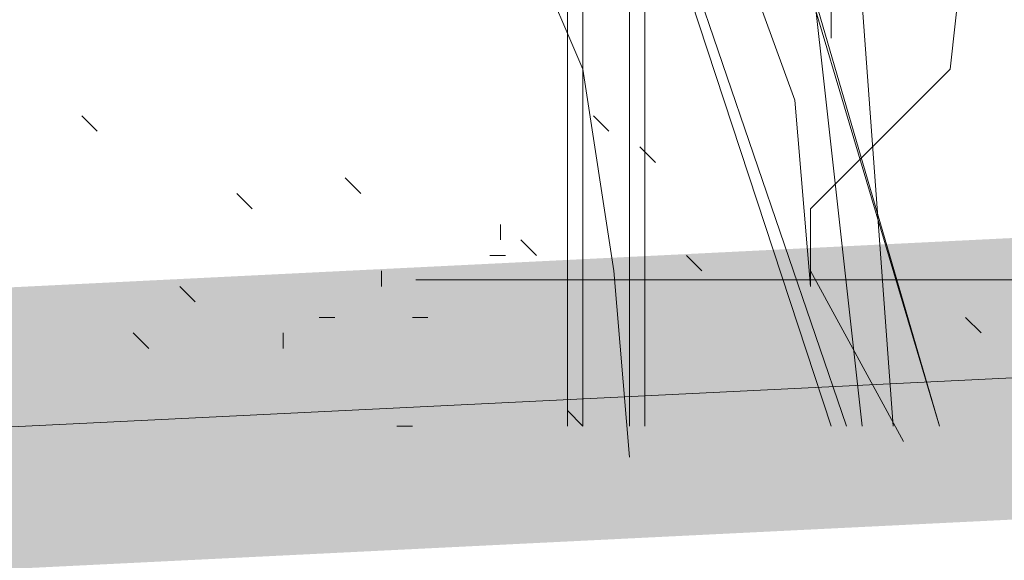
# Model space of a CAD drawing. Header units: millimetres. Extents: x 14400 to 93787, y -21104 to 39413.
# Tile 244 of 256: x 53350.83 to 53361.33, y 19716.93 to 19722.7. Entities that reach past the tile are written whole.
import ezdxf

# ---------------------------------------------------------------- set-up
doc = ezdxf.new("R2010")
doc.units = ezdxf.units.MM
doc.linetypes.add('HIDDEN', pattern=[9.525, 6.35, -3.175])
for name, color, linetype, lineweight in [('!MODUS_OPIS', 3, 'Continuous', 13), ('__MODUS_ŚCIANY', 2, 'Continuous', 35), ('_MODUS - zielen', 66, 'Continuous', 9), ('Widok', 1, 'Continuous', 15)]:
    doc.layers.add(name, color=color, linetype=linetype, lineweight=lineweight)

msp = doc.modelspace()

# ---------------------------------------------------------------- linework, layer by layer
at = {"layer": '!MODUS_OPIS', "linetype": 'HIDDEN', "ltscale": 2}
msp.add_lwpolyline([(53882.10383, 19719.92356), (46153.69964, 19719.92356)], dxfattribs=at)
at = {"layer": '__MODUS_ŚCIANY', "ltscale": 2, "const_width": 3}
msp.add_lwpolyline([(51921.59792, 19704.92356), (53078.13625, 19704.92356), (53384.79919, 19720.01898), (53624.88625, 19719.92356), (53630.88625, 19719.92356), (53800.13625, 19719.92356), (53900.13625, 19719.92356), (54516.33569, 19720.43431), (54758.95855, 19689.92356)], dxfattribs=at)
at = {"layer": '_MODUS - zielen', "transparency": 33554687}
for points in [[(53356.6704, 19737.39265), (53356.6704, 19718.36435), (53356.6704, 19718.36435)], [(53357.33226, 19736.39987), (53357.33226, 19718.36435), (53357.33226, 19718.36435)], [(53357.99411, 19734.74523), (53359.81421, 19718.36435), (53359.81421, 19718.36435)], [(53357.99411, 19734.74523), (53359.81421, 19718.36435), (53359.81421, 19718.36435)], [(53356.83587, 19732.42874), (53356.83587, 19718.36435), (53356.83587, 19718.36435)], [(53357.49772, 19732.42874), (53357.49772, 19718.36435), (53357.49772, 19718.36435)], [(53359.15235, 19731.93235), (53360.14513, 19718.36435), (53360.14513, 19718.36435)], [(53359.48328, 19718.36435), (53355.34669, 19730.93957), (53359.64874, 19718.36435)], [(53357.33226, 19718.03342), (53357.16679, 19720.01898), (53356.83587, 19722.17001), (53356.33948, 19723.32825), (53356.33948, 19724.65196), (53356.00855, 19725.97567), (53355.84308, 19726.80299), (53355.84308, 19728.12669), (53355.67762, 19728.95401)], [(53359.26433, 19719.85352), (53359.09887, 19721.83908), (53358.43701, 19723.65918), (53358.27155, 19724.65196), (53357.44423, 19726.80299), (53356.12052, 19726.96845), (53355.12774, 19727.79577)], [(53359.26433, 19719.85352), (53359.26433, 19720.68084), (53360.7535, 19722.17001), (53360.91897, 19723.65918), (53360.7535, 19724.81742), (53362.40814, 19726.3066), (53362.90453, 19727.79577), (53364.22823, 19727.79577)], [(53358.32504, 19726.3066), (53360.64153, 19718.36435), (53360.64153, 19718.36435)], [(53358.32504, 19726.14113), (53360.64153, 19718.36435), (53360.64153, 19718.36435)], [(53359.48328, 19722.50094), (53359.48328, 19723.99011), (53359.48328, 19723.99011)], [(53351.65301, 19721.50815), (53351.48755, 19721.67362), (53351.48755, 19721.67362)], [(53357.11331, 19721.50815), (53356.94784, 19721.67362), (53356.94784, 19721.67362)], [(53357.6097, 19721.17723), (53357.44423, 19721.34269), (53357.44423, 19721.34269)], [(53354.46589, 19720.8463), (53354.30043, 19721.01176), (53354.30043, 19721.01176)], [(53353.30765, 19720.68084), (53353.14218, 19720.8463), (53353.14218, 19720.8463)], [(53355.95506, 19720.34991), (53355.95506, 19720.51537), (53355.95506, 19720.51537)], [(53356.33948, 19720.18445), (53356.17401, 19720.34991), (53356.17401, 19720.34991)], [(53356.00855, 19720.18445), (53355.84308, 19720.18445), (53355.84308, 19720.18445)], [(53358.10609, 19720.01898), (53357.94062, 19720.18445), (53357.94062, 19720.18445)], [(53354.68484, 19719.85352), (53354.68484, 19720.01898), (53354.68484, 19720.01898)], [(53360.25711, 19718.19889), (53359.26433, 19720.01898), (53359.26433, 19720.01898)], [(53352.69928, 19719.68806), (53352.53382, 19719.85352), (53352.53382, 19719.85352)], [(53354.18845, 19719.52259), (53354.02299, 19719.52259), (53354.02299, 19719.52259)], [(53355.18123, 19719.52259), (53355.01577, 19719.52259), (53355.01577, 19719.52259)], [(53361.08443, 19719.35713), (53360.91897, 19719.52259), (53360.91897, 19719.52259)], [(53352.20289, 19719.19167), (53352.03743, 19719.35713), (53352.03743, 19719.35713)], [(53353.63857, 19719.19167), (53353.63857, 19719.35713), (53353.63857, 19719.35713)], [(53356.83587, 19718.36435), (53356.6704, 19718.52981), (53356.6704, 19718.52981)], [(53354.8503, 19718.36435), (53355.01577, 19718.36435), (53355.01577, 19718.36435)]]:
    msp.add_lwpolyline(points, dxfattribs=at)
at = {"layer": 'Widok', "color": 1}
msp.add_lwpolyline([(52051.12628, 20053.3131), (52064.80398, 19705.15144), (53078.12628, 19705.0375), (53385.12628, 19720.0375)], dxfattribs=at)

doc.saveas('drawing.dxf')
